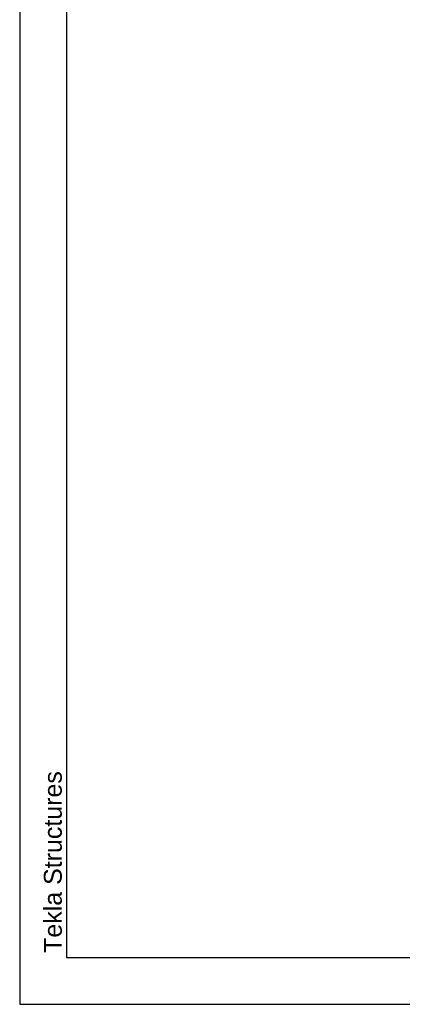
# Model space of a CAD drawing. Header units: millimetres. Extents: x 0 to 59400, y 0 to 42000.
# Tile 1 of 40: x 0 to 4093, y 0 to 10527. Entities that reach past the tile are written whole.
import ezdxf

# ---------------------------------------------------------------- set-up
doc = ezdxf.new("R2010")
doc.units = ezdxf.units.MM
doc.layers.add('TS_FORMATKA', color=7, linetype='Continuous')
doc.styles.add('Arial', font='ARIAL.TTF', dxfattribs={"height": 0.2})

# ---------------------------------------------------------------- blocks, each defined once
blk = doc.blocks.new('Unknown-293000867-1306')
at = {"layer": 'TS_FORMATKA', "color": 7, "linetype": 'Continuous'}
for p, q in [((0, 42000), (0, 0)), ((500, 41500), (500, 500)), ((500, 500), (58900, 500)), ((0, 0), (59400, 0))]:
    blk.add_line(p, q, dxfattribs=at)
at = {"layer": 'TS_FORMATKA', "color": 174, "linetype": 'Continuous', "style": 'Arial'}
blk.add_text('Tekla Structures', height=191.02, rotation=90, dxfattribs=at).set_placement((450, 550))

msp = doc.modelspace()

# ---------------------------------------------------------------- block references
msp.add_blockref('Unknown-293000867-1306', (0, 0))

doc.saveas('drawing.dxf')
